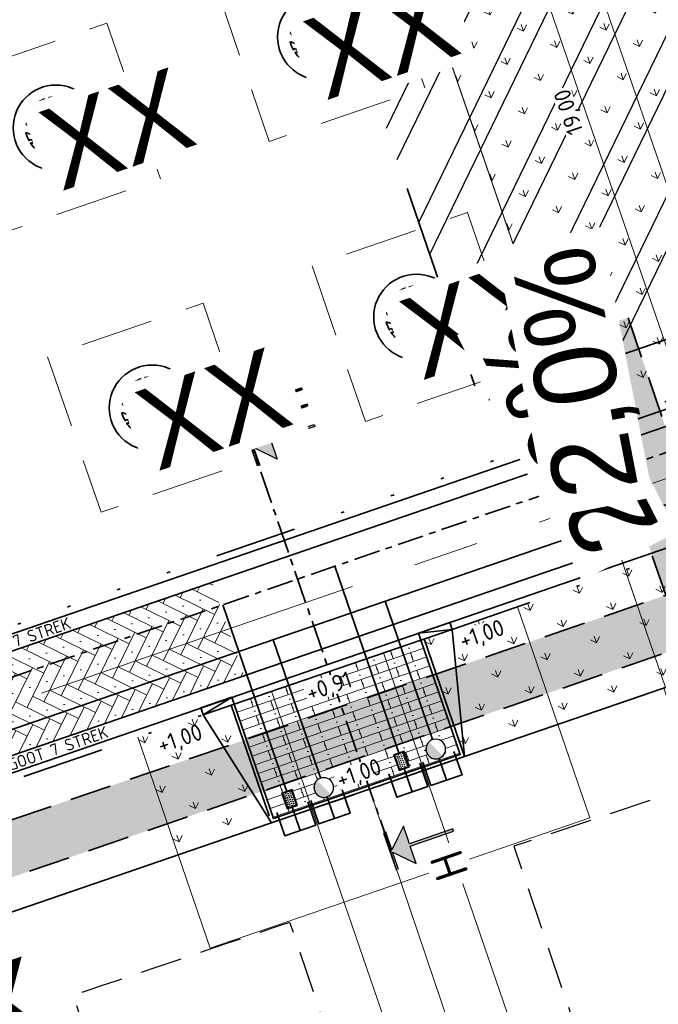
# Model space of a CAD drawing. Header units: metres. Extents: x 264779 to 275389, y 575281 to 580396.
# Tile 118 of 174: x 265408 to 265427, y 576962 to 576992. Entities that reach past the tile are written whole.
import ezdxf
from ezdxf.enums import TextEntityAlignment as Align

# ---------------------------------------------------------------- set-up
doc = ezdxf.new("R2018")
doc.units = ezdxf.units.M
doc.set_wipeout_variables(frame=1)
for name, pattern in [('AM-AS', [16, 10, -2, 2, -2]), ('B-WE-RI-HWA_HUISAANSLUITING_PVC_160-G', [20, 6.5, -1.5, 2.5, -1.5, 2.5, -1.5, 2.5, -1.5]), ('B-WE-RI-HWA_PVC_400-G', [10, 4, -1, 1, -1, 3]), ('B-WE-VH-KANTOPSLUITING_OPSLUITBAND_[AFMETINGEN1]-G', [10, 5.5, -0.875, 0, -0.875, 1, -0.875, 0, -0.875]), ('B-WE-VH-KANTOPSLUITING_TROTTOIRBAND_RWS_[AFMETINGEN1]-G', [10, 2.5, -1.5, 0, -1.5, 0, -1.5, 0, -1.5, 0, -1.5]), ('DASHED', [19.05, 12.7, -6.35]), ('HIDDEN', [9.525, 6.35, -3.175]), ('XX-CENTER', [8, 5, -1, 1, -1])]:
    doc.linetypes.add(name, pattern=pattern)
for name, color, linetype, lineweight, true_color in [('N-BH-KG-GRENS_PERCEEL-G', 160, 'KG-PERCEEL', 18, 0x003fff), ('N-GV-GR-BOOM-S', 7, 'Continuous', 35, 0x00a500), ('N-GV-GR-GRAS_BERMKRUIDENMENGSEL-A', 7, 'Continuous', 18, 0x00a500), ('N-OI-RI-BELUCHTINGSDRAINAGE_PVC_160-G', 3, 'B-WE-RI-DRAINAGE_PVC_160-G', 35, 0x00ff00), ('N-OI-RI-DWA_ERFSCHEIDINGSPUT-S', 20, 'Continuous', 25, 0xff3f00), ('N-OI-RI-DWA_HUISAANSLUITING_PVC_160-G', 20, 'B-WE-RI-DWA_HUISAANSLUITING_PVC_160-G', 35, 0xff3f00), ('N-OI-RI-DWA_PVC_250-G', 20, 'B-WE-RI-DWA_PVC_250-G', 35, 0xff3f00), ('N-OI-RI-HWA_HUISAANSLUITING_PVC_160-G', 150, 'B-WE-RI-HWA_HUISAANSLUITING_PVC_160-G', 35, 0x007fff), ('N-OI-RI-HWA_HULPSTUK-S', 150, 'Continuous', 25, 0x007fff), ('N-OI-RI-HWA_PVC_400-G', 150, 'B-WE-RI-HWA_PVC_400-G', 35, 0x007fff), ('N-WE-RI-DWA_AFDEKKAP-G', 20, 'Continuous', 35, 0xff3f00), ('N-WE-RI-HWA_AFDEKKAP-G', 150, 'Continuous', 35, 0x007fff), ('N-WE-VH-VERHARDING_STRAATBAKSTEEN_DIKFORMAAT_HALF_PAARS-BRUIN-A', 7, 'Continuous', 18, 0x66332b), ('N-WE-VH-VERHARDING_STRAATBAKSTEEN_DIKFORMAAT_KEPER-ROOD-PAARS-A', 7, 'Continuous', 18, 0xa45729), ('N-XX-XX-ZONE-A', 1, 'Continuous', 25, 0xff0000), ('N-XX-XX-ZONE-G', 1, 'HIDDEN', 35, 0xff0000)]:
    doc.layers.add(name, color=color, linetype=linetype, lineweight=lineweight, true_color=true_color)
for name, color, linetype, lineweight in [('N-CO-AM-AS-G', 10, 'AM-AS', 9), ('N-OI-RI-ALGEMEEN-B.O.B.-T25', 7, 'Continuous', 25), ('N-OI-RI-ALGEMEEN-INFORMATIE-T25', 7, 'Continuous', 25), ('N-OI-RI-ALGEMEEN-VERHANG-T25', 7, 'Continuous', 25), ('N-WA-RI-DETAIL1-G', 1, 'HIDDEN', 18), ('N-WE-GW-BERM-G', 90, 'Continuous', 35), ('N-WE-KL-TRACE-A', 7, 'Continuous', 25), ('N-WE-KL-TRACE-G', 7, 'DASHED', 35), ('N-WE-VH-GOOT_SBS-G', 40, 'Continuous', 35), ('N-WE-VH-KANTOPSLUITING_ELEMENT_VERLOOPBAND_110-220x250_190-220x160-G', 40, 'Continuous', 35), ('N-WE-VH-KANTOPSLUITING_INRITBAND_190-220x160-G', 60, 'B-WE-VH-KANTOPSLUITING_GAZONBAND_[AFMETINGEN1]-G', 35), ('N-WE-VH-KANTOPSLUITING_OPSLUITBAND_100x200-G', 60, 'B-WE-VH-KANTOPSLUITING_OPSLUITBAND_[AFMETINGEN1]-G', 35), ('N-WE-VH-KANTOPSLUITING_TROTTOIRBAND_RWS_110-220x250-G', 60, 'B-WE-VH-KANTOPSLUITING_TROTTOIRBAND_RWS_[AFMETINGEN1]-G', 35), ('N-WE-VH-VERHARDING_STRAATBAKSTEEN_DIKFORMAAT_HALF-G', 40, 'Continuous', 35), ('N-WE-VH-VERHARDING_STRAATBAKSTEEN_DIKFORMAAT_KEPER-G', 40, 'Continuous', 35), ('N-XX-AL-HOOGTELABEL-T25-M', 7, 'Continuous', 25), ('T-WE-GR-TOEKOMSTIG-G', 3, 'DASHED', 25), ('X-XX-AL-AANPIJLING-T25', 7, 'Continuous', 25), ('X-XX-AL-PROFIELLIJN-S', 7, 'Continuous', 25), ('X-XX-AL-T18-1000', 10, 'Continuous', 18), ('X-XX-AL-VERKANTING_DAKPROFIEL-S', 7, 'Continuous', 25), ('X-XX-AL-VERWIJZING_DOORSNEDE-G', 7, 'XX-CENTER', 35)]:
    doc.layers.add(name, color=color, linetype=linetype, lineweight=lineweight)
doc.layers.add('X-XX-AL-HULPLAAG-G', color=6, linetype='Continuous', lineweight=18, plot=False)
doc.styles.add('NLCS-ISO', font='NLCS-ISO.ttf')
doc.styles.add('NLCS-ISO-ANNOTATIVE-T18', font='NLCS-ISO.ttf', dxfattribs={"height": 1.8})
doc.styles.add('NLCS-ISO-ANNOTATIVE-T25', font='NLCS-ISO.ttf', dxfattribs={"height": 2.5})
doc.styles.add('NLCS-ISO-M1000-T25', font='NLCS-ISO.ttf', dxfattribs={"height": 2.5})
doc.styles.get("Standard").update_dxf_attribs({"font": 'arial.ttf'})
doc.linetypes.add('B-WE-RI-DRAINAGE_PVC_160-G', pattern='A,10.25,-3,[160,NLCS.shx,S=0.25,R=0,X=0,Y=0],-3.5,["o",Standard,S=1,R=0,X=-0.35,Y=-0.35],-3.25', length=20)
doc.linetypes.add('B-WE-RI-DWA_HUISAANSLUITING_PVC_160-G', pattern='A,2.5,-1,[160,NLCS.shx,S=0.25,R=0,X=0,Y=0],-1.5,[160,NLCS.shx,S=0.25,R=0,X=0,Y=0],-1.5,[160,NLCS.shx,S=0.25,R=0,X=0,Y=0],-1,2.5', length=10)
doc.linetypes.add('B-WE-RI-DWA_PVC_250-G', pattern='A,6,-5.5,["O   O   O",NLCS-ISO,S=0.5,R=0,X=-2.5,Y=-0.2],-3.5,5', length=20)
doc.linetypes.add('B-WE-VH-KANTOPSLUITING_GAZONBAND_[AFMETINGEN1]-G', pattern='A,4,-3,[160,NLCS.shx,S=0.25,R=0,X=0,Y=0],-3', length=10)
doc.linetypes.add('KG-PERCEEL', pattern='A,2.75,-1,["P",Standard,S=0.9,R=0,X=-0.5,Y=-0.45],-1,2.75,-1,[5,NLCS.shx,S=0.375,R=0,X=0,Y=0],-1', length=9.5)
doc.dimstyles.new('NLCS-ANNOTATIVE-T25-SCHRAP', dxfattribs={"dimtxt": 2.5, "dimasz": 1.4, "dimexe": 2, "dimexo": 2, "dimgap": 0.7, "dimtad": 1, "dimzin": 0, "dimtxsty": 'NLCS-ISO-ANNOTATIVE-T25', "dimblk": 'OBLIQUE', "dimcen": 2.5, "dimdle": 2, "dimclrd": 256, "dimclre": 256, "dimclrt": 256, "dimadec": 1, "dimazin": 0, "dimtfac": 1, "dimtofl": 0, "dimtmove": 1, "dimatfit": 0, "dimldrblk": 'OBLIQUE', "dimfxl": 2, "dimfxlon": 1, "dimtfillclr": 256, "dimtolj": 1, "dimtzin": 0, "dimlwd": 18, "dimlwe": 18, "dimarcsym": 0})
pattern_1 = [(109.0885258, (229946.4539, 679547.0011), (-1.011904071, 0.491604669), [0.2109375, -1.380052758]), (64.0885258, (229946.4539, 679547.0011), (-1.011904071, 0.491604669), [0.2109375, -0.9140625]), (154.0885258, (229946.4539, 679547.0011), (-0.491604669, -1.011904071), [0.2109375, -0.9140625])]

# ---------------------------------------------------------------- blocks, each defined once
blk = doc.blocks.new('_Oblique')
at = {"color": 0, "linetype": 'ByBlock', "lineweight": -2}
blk.add_line((-0.5, -0.5), (0.5, 0.5), dxfattribs=at)
blk = doc.blocks.new('*D106')
at = {"layer": 'Defpoints', "color": 0, "transparency": 16777216}
for p in [(265423.285, 576998.723), (265429.456, 576980.753), (265427.933, 576980.23)]:
    blk.add_point(p, dxfattribs=at)
at = {"layer": 'X-XX-AL-AANPIJLING-T25', "lineweight": 18, "transparency": 16777216}
for p, q in [((265421.632, 576998.579), (265428.063, 576979.852)), ((265422.14, 576998.33), (265421.384, 576998.07)), ((265428.311, 576980.36), (265427.555, 576980.1))]:
    blk.add_line(p, q, dxfattribs=at)
at = {"layer": 'X-XX-AL-AANPIJLING-T25', "lineweight": 18, "transparency": 16777216, "xscale": 0.28, "yscale": 0.28, "zscale": 0.28}
for p, rotation in [((265421.762, 576998.2), 108.953399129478), ((265427.933, 576980.23), 288.953399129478)]:
    blk.add_blockref('_Oblique', p, dxfattribs=dict(at, rotation=rotation))
at = {"layer": 'X-XX-AL-AANPIJLING-T25', "transparency": 16777216, "insert": (265424.431, 576989.072), "char_height": 0.5, "attachment_point": 5, "rotation": 108.9534, "style": 'NLCS-ISO-ANNOTATIVE-T25', "bg_fill": 3, "box_fill_scale": 1.1, "bg_fill_color": 256, "bg_fill_true_color": 13158600, "bg_fill_transparency": 0}
blk.add_mtext('\\A1;19,00', dxfattribs=at)
blk = doc.blocks.new('*U44')
h = blk.add_hatch(color=256)
h.dxf.hatch_style = 1
h.paths.add_polyline_path([(-2.44, 7.09), (0, 0), (2.44, -7.09), (2.36, 0.81)])
at = {"flags": 128}
blk.add_lwpolyline([(-2.44, 7.09), (0, 0), (2.44, -7.09), (2.36, 0.81)], close=True, dxfattribs=at)
at = {"lineweight": 30}
for tag, rotation, flags, p in [('HELLING_2', 296.9534, 50, (2.15, 9.58)), ('HELLING', 280.9534, 43, (6.61, 0.34))]:
    blk.add_attdef(tag, text='', height=2.5, rotation=rotation, dxfattribs=dict(at, flags=flags)).set_placement(p, align=Align.TOP_LEFT)
blk = doc.blocks.new('*U156')
for p, q in [((-0.5, 0), (0, 0.11)), ((0, 0.11), (-0.5, 0.11)), ((-0.5, 0.11), (-0.5, 0)), ((-0.5, 0), (0, 0)), ((0, 0), (0, 0.11))]:
    blk.add_line(p, q)
blk = doc.blocks.new('*U160')
at = {"flags": 128}
blk.add_lwpolyline([(0, 0), (331.02, 113.68)], dxfattribs=at)
at = {"layer": 'N-OI-RI-ALGEMEEN-B.O.B.-T25', "lineweight": 30, "ltscale": 0.5, "oblique": 30, "flags": 31}
for tag, p in [('+0,00', (321.57, 109.9)), ('+0,01', (-0.67, 3.43))]:
    blk.add_attdef(tag, text='', height=2.5, rotation=18.9534, dxfattribs=at).set_placement(p, align=Align.TOP_LEFT)
at = {"layer": 'N-OI-RI-ALGEMEEN-INFORMATIE-T25', "lineweight": 30, "ltscale": 0.5, "oblique": 30, "flags": 31}
blk.add_attdef('BETON%%C160', text='', height=2.5, rotation=18.9534, dxfattribs=at).set_placement((240.82, 85.85), align=Align.TOP_RIGHT)
at = {"layer": 'N-OI-RI-ALGEMEEN-VERHANG-T25', "lineweight": 30, "ltscale": 0.5, "oblique": 30, "flags": 31}
blk.add_attdef('1:1000', text='', height=2.5, rotation=18.9534, dxfattribs=at).set_placement((225.81, 77.02), align=Align.TOP_LEFT)
blk = doc.blocks.new('*U165')
at = {"flags": 128}
blk.add_lwpolyline([(0, 0), (326.3, 112.06)], dxfattribs=at)
at = {"layer": 'N-OI-RI-ALGEMEEN-B.O.B.-T25', "lineweight": 30, "ltscale": 0.5, "oblique": 30, "flags": 50}
for tag, p in [('+0,00', (311.3, 106.37)), ('+0,01', (2.66, 0.38))]:
    blk.add_attdef(tag, text='', height=2.5, rotation=18.9534, dxfattribs=at).set_placement(p, align=Align.TOP_LEFT)
at = {"layer": 'N-OI-RI-ALGEMEEN-INFORMATIE-T25', "lineweight": 30, "ltscale": 0.5, "oblique": 30, "flags": 50}
blk.add_attdef('BETON%%C160', text='', height=2.5, rotation=18.9534, dxfattribs=at).set_placement((229.6, 82), align=Align.TOP_RIGHT)
at = {"layer": 'N-OI-RI-ALGEMEEN-VERHANG-T25', "lineweight": 30, "ltscale": 0.5, "oblique": 30, "flags": 50}
blk.add_attdef('1:1000', text='', height=2.5, rotation=18.9534, dxfattribs=at).set_placement((218.64, 74.55), align=Align.TOP_LEFT)
blk = doc.blocks.new('*U174')
at = {"ltscale": 0.99999}
blk.add_wipeout([(-1.125, 0.75), (1.125, 0.75), (1.125, -0.75), (-1.125, -0.75)], dxfattribs=at)
h = blk.add_hatch(color=256, dxfattribs=at)
h.paths.add_polyline_path([(1.125, 0.75), (-1.125, 0.75), (-1.125, -0.75), (1.125, -0.75)])
h.paths.add_polyline_path([(1.025, 0.65), (1.025, -0.65), (-1.025, -0.65), (-1.025, 0.65)], flags=16)
h = blk.add_hatch(dxfattribs=at)
h.set_pattern_fill('DOTS', color=256, scale=0.175, style=0)
h.set_pattern_definition([(0, (-0.975, -0.6), (0.138906, 0.277813), [0, -0.277813])])
h.paths.add_polyline_path([(-1.025, -0.65), (1.025, -0.65), (1.025, 0.65), (-1.025, 0.65)])
at = {"ltscale": 0.99999, "flags": 128}
for points in [[(-1.125, -0.75), (1.125, -0.75), (1.125, 0.75), (-1.125, 0.75)], [(-1.025, -0.65), (1.025, -0.65), (1.025, 0.65), (-1.025, 0.65)], [(-1.025, -0.65), (1.025, -0.65), (1.025, 0.65), (-1.025, 0.65)]]:
    blk.add_lwpolyline(points, close=True, dxfattribs=at)
blk = doc.blocks.new('N-SRI-PUT_VWA_KUNSTSTOF-SO')
at = {"ltscale": 0.99999}
blk.add_wipeout([(0, 1.5), (-0.59, 1.38), (-1.16, 0.95), (-1.45, 0.39), (-1.49, -0.16), (-1.4, -0.53), (-1.19, -0.92), (-0.84, -1.24), (-0.33, -1.46), (0.52, -1.41), (0.98, -1.13), (1.38, -0.59), (1.5, 0), (1.29, 0.76), (1.07, 1.05), (0.73, 1.31), (0.4, 1.45)], dxfattribs=at)
h = blk.add_hatch(color=256, dxfattribs=at)
edge = h.paths.add_edge_path()
edge.add_line((1.04, 1.08), (-1.06, -1.06))
edge.add_arc((0, 0), 1.5, 224.8537, 405.9586)
at = {"ltscale": 0.99999, "flags": 128}
blk.add_lwpolyline([(1.5, 0, 1), (-1.5, 0, 1), (1.5, 0)], format="xyb", close=True, dxfattribs=at)
blk = doc.blocks.new('*U177')
for points in [[(-0.01, 68), (0.34, 68), (0.33, 65.18), (3.16, 67.99), (3.15, 65.16), (10.15, 65.15), (10.15, 64.81), (3.15, 64.82), (3.15, 61.99), (0.33, 64.83), (0.32, 62), (-0.03, 62)], [(-0.18, -3), (0.17, -3), (0.17, -0.18), (2.99, -3.01), (3, -0.18), (10, -0.19), (10, 0.15), (3, 0.16), (3.01, 2.99), (0.18, 0.17), (0.18, 3), (-0.17, 3)]]:
    blk.add_hatch(color=256).paths.add_polyline_path(points)
at = {"linetype": 'Continuous'}
for points in [[(-0.01, 68), (0.34, 68), (0.33, 65.18), (3.16, 67.99), (3.15, 65.16), (10.15, 65.15), (10.15, 64.81), (3.15, 64.82), (3.15, 61.99), (0.33, 64.83), (0.32, 62), (-0.03, 62), (-0.01, 68)], [(0.17, -3), (0.17, -2.33), (0.17, -0.18), (0.91, -0.92), (2.99, -3.01), (3, -0.18), (10, -0.19), (10, 0.15), (3, 0.16), (3.01, 2.99), (1.59, 1.58), (0.18, 0.17), (0.18, 3), (-0.17, 3), (-0.18, -3)]]:
    blk.add_lwpolyline(points, dxfattribs=at)
at = {"layer": 'X-XX-AL-VERWIJZING_DOORSNEDE-G'}
blk.add_lwpolyline([(0, 0), (0.15, 65)], dxfattribs=at)
at = {"char_height": 5, "attachment_point": 2, "rotation": 89.8649, "style": 'NLCS-ISO', "bg_fill": 3, "box_fill_scale": 1.15, "bg_fill_color": 256, "bg_fill_transparency": 0}
for insert in [(5.29, 69.58), (5.11, -4.92)]:
    blk.add_mtext('H', dxfattribs=dict(at, insert=insert))
blk = doc.blocks.new('BOOM')
blk.add_lwpolyline([(0.4, 4.34), (0.41, 4.35), (0.41, 4.36), (0.42, 4.37), (0.43, 4.38), (0.44, 4.38), (0.44, 4.39), (0.45, 4.4), (0.46, 4.41), (0.46, 4.42), (0.47, 4.43), (0.47, 4.44), (0.48, 4.46), (0.48, 4.48), (0.47, 4.5), (0.47, 4.53), (0.44, 4.64, -0.52938), (0.49, 4.7, -0.087139), (2.05, 4.26, -0.372341), (2.11, 4.12), (2.17, 3.8), (2.01, 3.64), (1.84, 3.67), (1.63, 3.52), (1.71, 3.32), (1.92, 3.25), (2.5, 3.38), (2.64, 3.31), (2.63, 3.18), (2.5, 3.1), (2.38, 2.71), (2.53, 2.46), (2.92, 3.09, -0.504641), (3.14, 2.89, 0.331948), (3.27, 2.69, 0.282008), (3.68, 2.77), (3.65, 2.75, -0.512156), (3.84, 2.75, -0.16076), (4.7, -0.05), (4.59, -0.16), (4.59, -0.27), (4.48, -0.29), (4.5, -0.4), (4.33, -0.35), (4.28, -0.48), (4.48, -0.61), (4.55, -0.66), (4.66, -0.55, -0.106371), (4, -2.41), (3.42, -2.03), (3.31, -2.1), (3.24, -1.79), (3.03, -1.54), (2.79, -1.55), (2.79, -1.83), (2.61, -2.47), (2.64, -2.59), (2.77, -2.61), (3.62, -2.93, -0.236298), (-0.21, -4.62, 0.159625), (-0.32, -4.4, 0.350802), (-0.29, -4.17, -0.504641), (-0.55, -4.05), (-0.49, -3.84), (-0.6, -3.65), (-0.74, -3.67), (-0.76, -3.82), (-0.87, -3.88), (-1, -3.79), (-1.11, -3.2), (-1.19, -3.12), (-1.4, -3.13), (-1.46, -3.38), (-1.55, -3.41), (-1.63, -3.62), (-1.85, -3.5, 0.733583), (-1.77, -3.66, -0.861625), (-1.72, -3.81, 0.279978), (-1.88, -4.05), (-1.88, -4.06, -0.827056), (-2.04, -4.23, -0.116774), (-3.83, -2.36), (-3.79, -2.35), (-3.76, -2.34), (-3.74, -2.33), (-3.72, -2.32), (-3.71, -2.31), (-3.7, -2.3), (-3.69, -2.29), (-3.47, -2.01), (-3.47, -2), (-3.47, -1.99), (-3.46, -1.99), (-3.46, -1.98), (-3.46, -1.97), (-3.45, -1.96), (-3.45, -1.95), (-3.44, -1.94), (-3.44, -1.92), (-3.43, -1.91), (-3.42, -1.9), (-3.42, -1.88), (-3.41, -1.87), (-3.4, -1.85), (-3.39, -1.84), (-3.39, -1.82), (-3.38, -1.81), (-3.38, -1.79), (-3.38, -1.78), (-3.38, -1.77), (-3.38, -1.76), (-3.38, -1.75), (-3.38, -1.74), (-3.39, -1.73), (-3.4, -1.73), (-3.4, -1.72), (-3.41, -1.72), (-3.42, -1.72), (-3.43, -1.72), (-3.44, -1.72), (-3.45, -1.72), (-3.46, -1.71), (-3.47, -1.71), (-3.48, -1.71), (-3.49, -1.7), (-3.5, -1.69), (-3.52, -1.68), (-3.53, -1.67), (-3.54, -1.67), (-3.55, -1.66), (-3.56, -1.65), (-3.58, -1.64), (-3.59, -1.62), (-3.6, -1.61), (-3.83, -1.87), (-3.84, -1.86), (-3.85, -1.84), (-3.86, -1.83), (-3.87, -1.81), (-3.88, -1.8), (-3.89, -1.79), (-3.91, -1.78), (-3.94, -1.77), (-3.98, -1.78), (-4.04, -1.79), (-4.11, -1.81, -0.040997), (-4.42, -0.95), (-4.26, -0.97), (-4.11, -1.07), (-4.04, -1), (-3.95, -0.85), (-4.03, -0.72), (-3.99, -0.52), (-4.17, -0.51), (-4.29, -0.39), (-4.51, -0.53, -0.05814), (-4.6, 0.76), (-4.47, 0.74), (-3.96, 0.34), (-3.74, 0.41), (-2.88, 0.64), (-2.81, 0.92), (-3.14, 1.05), (-3.19, 1.16), (-3.8, 1.46), (-3.81, 1.63), (-4.02, 1.8), (-4.1, 1.97), (-3.96, 2.19), (-3.65, 2.24), (-3.36, 2.43), (-3.36, 2.62), (-3.54, 2.83), (-3.49, 2.92), (-3.56, 3.05, -0.13428), (-1.53, 4.46, -0.541727), (-1.47, 4.41), (-1.48, 4.28), (-1.48, 4.21), (-1.47, 4.16), (-1.46, 4.12), (-1.44, 4.09), (-1.42, 4.07), (-1.39, 4.05), (-1.37, 4.03), (-1.35, 4.02), (-1.33, 4), (-1.32, 3.99), (-1.3, 3.97), (-1.29, 3.96), (-1.27, 3.95), (-1.26, 3.94), (-1.24, 3.94), (-1.23, 3.94), (-1.21, 3.94), (-1.19, 3.95), (-1.17, 3.96), (-1.15, 3.97), (-1.14, 3.98), (-1.12, 3.99), (-1.1, 4), (-1.08, 4), (-1.06, 4.01), (-1.04, 4.01), (-1.02, 4.01), (-1, 4.02), (-0.98, 4.02), (-0.97, 4.02), (-0.95, 4.03), (-0.94, 4.04), (-0.92, 4.05), (-0.91, 4.06), (-0.9, 4.08), (-0.89, 3.99), (-0.87, 3.96), (-0.77, 3.8), (-0.56, 3.68), (-0.85, 4.16), (-0.85, 4.17), (-0.85, 4.18), (-0.84, 4.2), (-0.84, 4.21), (-0.85, 4.23), (-0.85, 4.24), (-0.86, 4.25), (-0.88, 4.27), (-0.9, 4.28), (-0.92, 4.3), (-0.94, 4.32), (-0.97, 4.35), (-1, 4.38), (-1.03, 4.42), (-1.11, 4.52, -0.543104), (-1.08, 4.59, -0.046766), (-0.22, 4.72, -0.385168), (-0.17, 4.68), (-0.14, 4.5), (-0.13, 4.45), (-0.11, 4.41), (-0.1, 4.38), (-0.08, 4.37), (-0.06, 4.36), (-0.04, 4.36), (-0.03, 4.36), (-0.01, 4.36), (0.01, 4.35), (0.02, 4.35), (0.04, 4.34), (0.06, 4.34), (0.07, 4.33), (0.09, 4.32), (0.1, 4.32), (0.11, 4.31), (0.13, 4.3), (0.14, 4.3), (0.15, 4.29), (0.17, 4.28), (0.18, 4.28), (0.19, 4.27), (0.19, 4.26), (0.2, 4.25), (0.21, 4.24), (0.21, 4.23), (0.22, 4.23), (0.22, 4.22), (0.23, 4.21), (0.23, 4.21), (0.24, 4.2), (0.25, 4.2), (0.26, 4.2), (0.27, 4.21), (0.28, 4.21), (0.29, 4.22), (0.3, 4.22), (0.31, 4.23), (0.32, 4.24), (0.33, 4.26), (0.34, 4.27), (0.35, 4.28), (0.36, 4.3), (0.37, 4.31), (0.38, 4.32), (0.39, 4.33)], format="xyb", close=True)
blk.add_circle((0, 0), 0.138)
at = {"lineweight": 30, "flags": 104}
blk.add_attdef('01', text='', height=1.8, dxfattribs=at).set_placement((-2.45, 3.09), align=Align.TOP_LEFT)

msp = doc.modelspace()

# ---------------------------------------------------------------- hatches: boundary and pattern name
at = {"layer": 'N-GV-GR-GRAS_BERMKRUIDENMENGSEL-A'}
h = msp.add_hatch(dxfattribs=at)
h.set_pattern_fill('AGR-KRUIDEN', color=256, scale=0.5625, pattern_type=2)
h.set_pattern_definition(pattern_1)
h.paths.add_polyline_path([(265424.656, 576979.337), (265434.113, 576982.585), (265428.085, 577000.139), (265418.627, 576996.891)])
h = msp.add_hatch(dxfattribs=at)
h.set_pattern_fill('AGR-KRUIDEN', color=256, scale=0.5625, pattern_type=2)
h.set_pattern_definition(pattern_1)
h.paths.add_polyline_path([(265433.368, 576973.638), (265432.14, 576977.213), (265419.987, 576973.04), (265421.215, 576969.465)])
h = msp.add_hatch(dxfattribs=at)
h.set_pattern_fill('AGR-KRUIDEN', color=256, scale=0.5625, pattern_type=2)
h.set_pattern_definition([(109.0885258, (229937.7527, 679544.01295), (-1.011904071, 0.491604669), [0.2109375, -1.380052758]), (64.0885258, (229937.7527, 679544.013), (-1.011904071, 0.491604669), [0.2109375, -0.9140625]), (154.0885258, (229937.7527, 679544.013), (-0.491604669, -1.011904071), [0.2109375, -0.9140625])])
h.paths.add_polyline_path([(265415.351, 576967.451), (265414.123, 576971.026), (265411.286, 576970.052), (265412.514, 576966.476)])
at = {"layer": 'N-WE-KL-TRACE-A'}
h = msp.add_hatch(dxfattribs=at)
h.set_pattern_fill('DOTS', color=256, scale=0.5, angle=-0.069)
h.set_pattern_definition([(19.019479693, (53607.36198, 115305.85214), (0.02330677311, 0.175950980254), [0, -0.15875])])
h.paths.add_polyline_path([(265327.755, 576975.274), (265328.284, 576973.732), (265330.649, 576974.544), (265330.811, 576974.071), (265328.447, 576973.259), (265331.026, 576965.75), (265333.39, 576966.562), (265333.553, 576966.089), (265330.715, 576965.115), (265327.282, 576975.112), (265302.25, 576966.515), (265296.331, 576983.937), (265248.543, 576967.444), (265253.844, 576952.084), (265253.371, 576951.921), (265248.07, 576967.281), (265234.364, 576962.551), (265234.2, 576963.023), (265259.96, 576971.913), (265257.072, 576980.279), (265257.545, 576980.442), (265260.432, 576972.076), (265286.9, 576981.211), (265284.013, 576989.577), (265284.486, 576989.74), (265287.373, 576981.374), (265296.17, 576984.41), (265285.353, 577016.246), (265286.915, 577016.777), (265303.28, 576968.613), (265380.151, 576995.012), (265363.785, 577042.669), (265365.346, 577043.205), (265374.891, 577015.41), (265455.352, 577043.041), (265455.888, 577041.481), (265375.427, 577013.849), (265382.777, 576992.446), (265464.49, 577020.508), (265464.652, 577020.035), (265462.288, 577019.223), (265464.867, 577011.713), (265467.231, 577012.525), (265467.393, 577012.052), (265464.556, 577011.078), (265461.815, 577019.06), (265382.94, 576991.973), (265393.03, 576962.587), (265427.338, 576974.369), (265424.627, 576982.267), (265426.188, 576982.803), (265428.899, 576974.905), (265473.51, 576990.225), (265474.05, 576988.666), (265393.566, 576961.027), (265400.927, 576939.596), (265399.367, 576939.06), (265392.005, 576960.491), (265390.587, 576960.004), (265390.051, 576961.564), (265391.47, 576962.051), (265380.687, 576993.452), (265356.28, 576985.07), (265359.713, 576975.073), (265356.876, 576974.099), (265356.713, 576974.571), (265359.078, 576975.383), (265356.499, 576982.893), (265354.134, 576982.081), (265353.972, 576982.554), (265356.336, 576983.366), (265355.807, 576984.907)])
at = {"layer": 'N-WE-VH-VERHARDING_STRAATBAKSTEEN_DIKFORMAAT_HALF_PAARS-BRUIN-A'}
h = msp.add_hatch(dxfattribs=at)
h.set_pattern_fill('AVH-SBS_DIKFORMAAT_HALFST', color=256, scale=28.125, angle=359.8649, pattern_type=2)
h.set_pattern_definition([(18.953399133, (478298.0014, 1038151.10607), (-0.09134972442, 0.26600148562), []), (108.95339913, (478299.0654, 1038151.4715), (-1.0640059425, -0.3653988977), [0.28125, -0.28125]), (108.95339913, (478298.4421, 1038151.5548), (-1.0640059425, -0.3653988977), [0.28125, -0.28125]), (18.95339913, (478298.48774, 1038151.42177), (-0.1826994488, 0.5320029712), [0, -0.5625, 0, 0, 0]), (18.95339913, (478298.3964, 1038151.68777), (-0.1826994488, 0.5320029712), [0, -0.5625, 0, 0, 0])])
h.paths.add_polyline_path([(265415.413, 576967.578), (265421.088, 576969.527), (265419.892, 576973.007), (265414.218, 576971.058)])
at = {"layer": 'N-WE-VH-VERHARDING_STRAATBAKSTEEN_DIKFORMAAT_KEPER-ROOD-PAARS-A'}
h = msp.add_hatch(dxfattribs=at)
h.set_pattern_fill('AVH-SBS_DIKFORMAAT_KEPER', color=256, scale=28.125, angle=134.86, pattern_type=2)
h.set_pattern_definition([(153.94852576, (70175.6281, 116715.6657), (-0.51914757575, -0.1782353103), [1.5525, -0.77625]), (63.94852576, (70175.1167, 116714.61964), (-0.51914757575, -0.1782353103), [1.5525, -0.77625]), (153.94852576, (70174.67113, 116715.9175), (-0.51914757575, -0.1782353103), [0, -2.32875]), (153.94852576, (70175.19805, 116715.2279), (-0.51914757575, -0.1782353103), [0, -2.32875])])
h.paths.add_polyline_path([(265404.082, 576971.511), (265405.057, 576968.674), (265414.514, 576971.922), (265413.54, 576974.759)])
at = {"layer": 'N-XX-XX-ZONE-A'}
h = msp.add_hatch(dxfattribs=at)
h.set_pattern_fill('ANSI32', color=256, scale=1.125)
h.set_pattern_definition([(64.08852576, (53525.6048, 115542.1057), (-1.927677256, 0.936506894), []), (64.08852576, (53526.5595, 115542.4361), (-1.927677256, 0.936506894), [])])
h.paths.add_polyline_path([(265435.9, 576985.081), (265431.028, 576999.268), (265416.841, 576994.396), (265421.713, 576980.209)])

# ---------------------------------------------------------------- linework, layer by layer
at = {"layer": 'N-BH-KG-GRENS_PERCEEL-G'}
for points in [[(265436.6, 576943.92), (265427.647, 576940.897), (265418.333, 576968.479), (265427.272, 576971.545)], [(265414.04, 576936.358), (265423.178, 576939.389), (265427.647, 576940.897), (265418.333, 576968.479), (265404.627, 576963.768)]]:
    msp.add_lwpolyline(points, close=True, dxfattribs=at)
at = {"layer": 'N-CO-AM-AS-G'}
msp.add_lwpolyline([(265380.866, 577012.175), (265447.78, 577035.154), (265463.208, 576990.23), (265396.294, 576967.25)], dxfattribs=at)
at = {"layer": 'N-OI-RI-BELUCHTINGSDRAINAGE_PVC_160-G'}
for centre in [(265416.833, 576991.339), (265408.794, 576988.578), (265419.757, 576982.827), (265411.717, 576980.066)]:
    msp.add_circle(centre, 1.3, dxfattribs=at)
at = {"layer": 'N-OI-RI-DWA_HUISAANSLUITING_PVC_160-G', "flags": 128}
for points in [[(265420.292, 576969.843), (265418.8, 576974.186)], [(265416.887, 576968.674), (265415.395, 576973.017)], [(265420.668, 576968.748), (265420.394, 576969.545)], [(265417.263, 576967.579), (265416.989, 576968.376)]]:
    msp.add_lwpolyline(points, dxfattribs=at)
at = {"layer": 'N-OI-RI-HWA_HUISAANSLUITING_PVC_160-G', "flags": 128}
for points in [[(265417.273, 576975.248), (265419.252, 576969.486)], [(265413.868, 576974.078), (265415.847, 576968.316)], [(265419.354, 576969.188), (265419.627, 576968.391)], [(265415.949, 576968.018), (265416.223, 576967.222)]]:
    msp.add_lwpolyline(points, dxfattribs=at)
at = {"layer": 'N-WA-RI-DETAIL1-G', "ltscale": 0.35, "flags": 128}
for points in [[(265413.657, 576992.891), (265415.281, 576988.163), (265420.01, 576989.787), (265418.386, 576994.515)], [(265405.618, 576990.131), (265407.242, 576985.402), (265411.971, 576987.026), (265410.347, 576991.755)], [(265416.58, 576984.379), (265418.204, 576979.651), (265422.933, 576981.275), (265421.309, 576986.003)], [(265408.541, 576981.619), (265410.165, 576976.89), (265414.894, 576978.514), (265413.27, 576983.243)]]:
    msp.add_lwpolyline(points, close=True, dxfattribs=at)
at = {"layer": 'N-WE-GW-BERM-G', "flags": 128}
for points in [[(265413.065, 576939.195), (265411.727, 576943.093), (265404.627, 576963.768), (265477.686, 576988.858)], [(265421.215, 576969.465), (265420.838, 576973.332)], [(265413.272, 576970.734), (265415.351, 576967.451)]]:
    msp.add_lwpolyline(points, dxfattribs=at)
at = {"layer": 'N-WE-KL-TRACE-G', "ltscale": 0.1}
msp.add_lwpolyline([(265393.03, 576962.587), (265427.338, 576974.369), (265424.627, 576982.267), (265426.188, 576982.803), (265428.899, 576974.905), (265473.51, 576990.225), (265474.05, 576988.666), (265393.566, 576961.027)], dxfattribs=at)
at = {"layer": 'N-WE-RI-DWA_AFDEKKAP-G', "flags": 128}
for points in [[(265419.951, 576969.295), (265420.195, 576968.586), (265421.141, 576968.911), (265420.897, 576969.62)], [(265416.547, 576968.126), (265416.79, 576967.416), (265417.736, 576967.741), (265417.492, 576968.451)]]:
    msp.add_lwpolyline(points, dxfattribs=at)
at = {"layer": 'N-WE-RI-HWA_AFDEKKAP-G', "flags": 128}
for points in [[(265418.911, 576968.938), (265419.155, 576968.228), (265420.1, 576968.553), (265419.857, 576969.263)], [(265415.506, 576967.769), (265415.75, 576967.059), (265416.696, 576967.384), (265416.452, 576968.093)]]:
    msp.add_lwpolyline(points, dxfattribs=at)
at = {"layer": 'N-WE-VH-GOOT_SBS-G', "flags": 128}
msp.add_lwpolyline([(265404.082, 576971.511), (265455.154, 576989.05, 0.414214), (265459.191, 576997.309), (265456.917, 577003.929, 0.414214), (265448.658, 577007.966), (265397.586, 576990.427, 0.414214), (265393.55, 576982.168), (265395.823, 576975.547, 0.414214)], format="xyb", close=True, dxfattribs=at)
msp.add_lwpolyline([(265448.821, 577007.493), (265397.749, 576989.954, 0.414214), (265394.023, 576982.33), (265396.296, 576975.71, 0.414214), (265403.92, 576971.984), (265454.992, 576989.523, 0.414214), (265458.718, 576997.146), (265456.444, 577003.767, 0.414214), (265448.821, 577007.493)], format="xyb", dxfattribs=at)
at = {"layer": 'N-WE-VH-KANTOPSLUITING_INRITBAND_190-220x160-G', "flags": 128}
msp.add_lwpolyline([(265419.892, 576973.007), (265414.218, 576971.058)], dxfattribs=at)
at = {"layer": 'N-WE-VH-KANTOPSLUITING_OPSLUITBAND_100x200-G', "flags": 128}
msp.add_lwpolyline([(265419.987, 576973.04), (265421.215, 576969.465), (265415.351, 576967.451), (265414.123, 576971.026)], dxfattribs=at)
at = {"layer": 'N-WE-VH-KANTOPSLUITING_TROTTOIRBAND_RWS_110-220x250-G', "ltscale": 0.99999, "flags": 128}
msp.add_lwpolyline([(265403.848, 576972.192), (265454.921, 576989.731, 0.414214), (265458.51, 576997.075), (265456.236, 577003.695, 0.414214), (265448.892, 577007.285), (265397.82, 576989.746, 0.414214), (265394.231, 576982.402), (265396.504, 576975.781, 0.414214)], format="xyb", close=True, dxfattribs=at)
msp.add_lwpolyline([(265420.838, 576973.332), (265431.289, 576976.921)], dxfattribs=at)
at = {"layer": 'N-WE-VH-VERHARDING_STRAATBAKSTEEN_DIKFORMAAT_HALF-G', "flags": 128}
msp.add_lwpolyline([(265419.892, 576973.007), (265421.088, 576969.527), (265415.413, 576967.578), (265414.218, 576971.058)], dxfattribs=at)
at = {"layer": 'N-WE-VH-VERHARDING_STRAATBAKSTEEN_DIKFORMAAT_KEPER-G', "flags": 128}
for points in [[(265367.907, 577042.982), (265383.61, 576997.257, -0.414214), (265379.573, 576988.999), (265354.693, 576980.454), (265356.155, 576976.198), (265381.035, 576984.743, -0.414214), (265389.294, 576980.706), (265403.405, 576939.617), (265407.661, 576941.079), (265401.02, 576960.415, -0.414214), (265405.057, 576968.674), (265465.114, 576989.298), (265459.755, 577004.904, -0.414214), (265463.791, 577013.162), (265466.672, 577014.152), (265465.211, 577018.408), (265462.329, 577017.418, -0.414214), (265454.071, 577021.455), (265448.711, 577037.06), (265388.654, 577016.436, -0.414214), (265380.395, 577020.472), (265372.163, 577044.444)], [(265404.082, 576971.511), (265455.154, 576989.05, 0.414214), (265459.191, 576997.309), (265456.917, 577003.929, 0.414214), (265448.658, 577007.966), (265397.586, 576990.427, 0.414214), (265393.55, 576982.168), (265395.823, 576975.547, 0.414214)]]:
    msp.add_lwpolyline(points, format="xyb", close=True, dxfattribs=at)
at = {"layer": 'N-XX-XX-ZONE-G', "flags": 128}
msp.add_lwpolyline([(265435.9, 576985.081), (265431.028, 576999.268), (265416.841, 576994.396), (265421.713, 576980.209)], close=True, dxfattribs=at)
at = {"layer": 'T-WE-GR-TOEKOMSTIG-G', "ltscale": 0.1, "flags": 128}
for points in [[(265426.285, 576956.182), (265431.828, 576958.054), (265434.67, 576959.014), (265437.512, 576959.973), (265433.948, 576970.528), (265431.106, 576969.568), (265428.264, 576968.609), (265422.721, 576966.737), (265424.503, 576961.46)], [(265412.879, 576951.656), (265409.315, 576962.21), (265409.37, 576962.229), (265409.533, 576962.284), (265409.804, 576962.375), (265410.178, 576962.502), (265410.652, 576962.662), (265411.22, 576962.853), (265411.874, 576963.074), (265412.607, 576963.322), (265413.341, 576963.57), (265413.995, 576963.79), (265414.562, 576963.982), (265415.036, 576964.142), (265415.41, 576964.268), (265415.681, 576964.36), (265415.845, 576964.415), (265415.9, 576964.434), (265418.312, 576957.29), (265419.464, 576953.879), (265419.409, 576953.861), (265419.245, 576953.805), (265418.974, 576953.714), (265418.6, 576953.587), (265418.126, 576953.427), (265417.559, 576953.236), (265416.905, 576953.015), (265416.171, 576952.767), (265415.438, 576952.52), (265414.783, 576952.299), (265414.216, 576952.107), (265413.742, 576951.947), (265413.368, 576951.821), (265413.097, 576951.729), (265412.934, 576951.674)]]:
    msp.add_lwpolyline(points, close=True, dxfattribs=at)
at = {"layer": 'X-XX-AL-HULPLAAG-G'}
for p, q in [((265428.806, 576982.645), (265423.934, 576996.832)), ((265415.351, 576967.451), (265421.215, 576969.465))]:
    msp.add_line(p, q, dxfattribs=at)
at = {"layer": 'X-XX-AL-HULPLAAG-G', "flags": 128}
for points in [[(265427.325, 576971.563), (265408, 577027.837)], [(265427.325, 576971.563), (265418.627, 576996.891)], [(265422.824, 576974.014), (265425.027, 576967.602), (265413.488, 576963.639), (265411.286, 576970.052)], [(265423.428, 576959.017), (265418.758, 576972.617)], [(265420.017, 576957.866), (265415.353, 576971.448)]]:
    msp.add_lwpolyline(points, dxfattribs=at)

# ---------------------------------------------------------------- block references
at = {"layer": 'N-GV-GR-BOOM-S'}
ref = msp.add_blockref('BOOM', (265416.833, 576991.339), dxfattribs=dict(at, xscale=0.2, yscale=0.2, zscale=0.2, rotation=19.0885257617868))
lines = msp.add_mtext('XX', dxfattribs={"layer": '0', "insert": (265416.168, 576991.764), "char_height": 2.5, "attachment_point": 1, "rotation": 19.0885, "bg_fill": 3, "box_fill_scale": 1.125, "bg_fill_color": 256, "bg_fill_transparency": 0})
ref.add_attrib('01', '', (265416.168, 576991.764)).embed_mtext(lines)
ref = msp.add_blockref('BOOM', (265408.794, 576988.578), dxfattribs=dict(at, xscale=0.2, yscale=0.2, zscale=0.2, rotation=19.0885257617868))
lines = msp.add_mtext('XX', dxfattribs={"layer": '0', "insert": (265408.129, 576989.003), "char_height": 2.5, "attachment_point": 1, "rotation": 19.0885, "bg_fill": 3, "box_fill_scale": 1.125, "bg_fill_color": 256, "bg_fill_transparency": 0})
ref.add_attrib('01', '', (265408.129, 576989.003)).embed_mtext(lines)
ref = msp.add_blockref('BOOM', (265419.757, 576982.827), dxfattribs=dict(at, xscale=0.2, yscale=0.2, zscale=0.2, rotation=19.0885257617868))
lines = msp.add_mtext('XX', dxfattribs={"layer": '0', "insert": (265419.092, 576983.252), "char_height": 2.5, "attachment_point": 1, "rotation": 19.0885, "bg_fill": 3, "box_fill_scale": 1.125, "bg_fill_color": 256, "bg_fill_transparency": 0})
ref.add_attrib('01', '', (265419.092, 576983.252)).embed_mtext(lines)
ref = msp.add_blockref('BOOM', (265404.33, 576961.552), dxfattribs=dict(at, xscale=0.2, yscale=0.2, zscale=0.2, rotation=19.08852576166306))
lines = msp.add_mtext('XX', dxfattribs={"layer": '0', "insert": (265403.666, 576961.976), "char_height": 2.5, "attachment_point": 1, "rotation": 19.0885, "bg_fill": 3, "box_fill_scale": 1.125, "bg_fill_color": 256, "bg_fill_transparency": 0})
ref.add_attrib('01', '', (265403.666, 576961.976)).embed_mtext(lines)
at = {"layer": 'N-WE-VH-KANTOPSLUITING_ELEMENT_VERLOOPBAND_110-220x250_190-220x160-G'}
for p, xscale, yscale, zscale, rotation in [((265420.767, 576973.54), -1.999999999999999, 2, 2, 198.9533991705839), ((265413.201, 576970.942), 1.999999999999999, 1.999999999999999, 1.999999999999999, 198.953399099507)]:
    msp.add_blockref('*U156', p, dxfattribs=dict(at, xscale=xscale, yscale=yscale, zscale=zscale, rotation=rotation))

# ---------------------------------------------------------------- next in the draw order: texts
at = {"layer": 'X-XX-AL-T18-1000', "char_height": 0.36, "width": 4.0716, "attachment_point": 5, "rotation": 18.9534, "style": 'NLCS-ISO-ANNOTATIVE-T18', "bg_fill": 3, "box_fill_scale": 1.1, "bg_fill_color": 256, "bg_fill_transparency": 0}
for insert in [(265407.298, 576972.88), (265408.435, 576969.569)]:
    msp.add_mtext('MOLGOOT 7 STREK', dxfattribs=dict(at, insert=insert))

# ---------------------------------------------------------------- next in the draw order: linework, layer by layer
at = {"layer": 'N-WE-VH-KANTOPSLUITING_TROTTOIRBAND_RWS_110-220x250-G', "ltscale": 0.99999, "flags": 128}
msp.add_lwpolyline([(265408.017, 576942.258), (265401.701, 576960.649, -0.414214), (265405.29, 576967.993), (265413.272, 576970.734)], format="xyb", dxfattribs=at)

# ---------------------------------------------------------------- next in the draw order: block references
at = {"layer": 'N-OI-RI-DWA_PVC_250-G', "xscale": 0.2, "yscale": 0.2, "zscale": 0.2}
msp.add_blockref('*U165', (265397.98, 576967.036), dxfattribs=at)
at = {"layer": 'N-OI-RI-HWA_PVC_400-G', "xscale": 0.2, "yscale": 0.2, "zscale": 0.2}
msp.add_blockref('*U160', (265395.364, 576967.724), dxfattribs=at)

# ---------------------------------------------------------------- next in the draw order: block references
at = {"layer": 'N-OI-RI-DWA_ERFSCHEIDINGSPUT-S', "xscale": 0.2, "yscale": 0.2, "zscale": 0.2, "rotation": 269.864873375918}
for p in [(265420.343, 576969.694), (265416.938, 576968.525)]:
    msp.add_blockref('N-SRI-PUT_VWA_KUNSTSTOF-SO', p, dxfattribs=at)
at = {"layer": 'N-OI-RI-HWA_HULPSTUK-S', "xscale": 0.2250000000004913, "yscale": 0.2250000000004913, "zscale": 0.2250000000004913, "rotation": 288.9533991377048}
for p in [(265419.303, 576969.337), (265415.898, 576968.167)]:
    msp.add_blockref('*U174', p, dxfattribs=at)

# ---------------------------------------------------------------- next in the draw order: block references
at = {"layer": 'X-XX-AL-PROFIELLIJN-S', "xscale": 0.2, "yscale": 0.2, "zscale": 0.2, "rotation": 19.0885257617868}
msp.add_blockref('*U177', (265418.984, 576966.584), dxfattribs=at)

# ---------------------------------------------------------------- next in the draw order: block references
at = {"layer": 'N-GV-GR-BOOM-S'}
ref = msp.add_blockref('BOOM', (265411.717, 576980.066), dxfattribs=dict(at, xscale=0.2, yscale=0.2, zscale=0.2, rotation=19.0885257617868))
lines = msp.add_mtext('XX', dxfattribs={"layer": '0', "insert": (265411.053, 576980.491), "char_height": 2.5, "attachment_point": 1, "rotation": 19.0885, "bg_fill": 3, "box_fill_scale": 1.125, "bg_fill_color": 256, "bg_fill_transparency": 0})
ref.add_attrib('01', '', (265411.053, 576980.491)).embed_mtext(lines)

# ---------------------------------------------------------------- next in the draw order: dimensions: what is measured, and where the dimension line sits
at = {"layer": 'X-XX-AL-AANPIJLING-T25'}
dim = msp.add_linear_dim(base=(265427.933, 576980.23), p1=(265423.285, 576998.723), p2=(265429.456, 576980.753), angle=108.9534, dimstyle='NLCS-ANNOTATIVE-T25-SCHRAP', override={"dimtad": 4, "dimtfill": 1}, dxfattribs=at)
dim.commit()
dim.dimension.update_dxf_attribs({"geometry": '*D106', "text_midpoint": (265424.431, 576989.072)})

# ---------------------------------------------------------------- next in the draw order: linework, layer by layer
at = {"layer": 'N-WE-VH-GOOT_SBS-G', "flags": 128}
msp.add_lwpolyline([(265462.028, 576998.283), (265465.114, 576989.298), (265405.057, 576968.674, 0.414214), (265401.02, 576960.415), (265407.661, 576941.079), (265408.133, 576941.241), (265401.493, 576960.577, -0.414214), (265405.219, 576968.201), (265465.749, 576988.988), (265462.501, 576998.446)], format="xyb", close=True, dxfattribs=at)

# ---------------------------------------------------------------- next in the draw order: block references
at = {"layer": 'X-XX-AL-VERKANTING_DAKPROFIEL-S'}
ref = msp.add_blockref('*U44', (265425.378, 576977.234), dxfattribs=dict(at, xscale=0.2, yscale=0.2, zscale=0.2, rotation=180))
lines = msp.add_mtext('2,0%', dxfattribs={"layer": '0', "insert": (265424.947, 576975.317), "char_height": 2.5, "attachment_point": 1, "rotation": 116.9534, "bg_fill": 3, "box_fill_scale": 1.15, "bg_fill_color": 256, "bg_fill_transparency": 0})
ref.add_attrib('HELLING_2', '', (265424.947, 576975.317)).embed_mtext(lines)
lines = msp.add_mtext('2,0%', dxfattribs={"layer": '0', "insert": (265424.056, 576977.167), "char_height": 2.5, "attachment_point": 1, "rotation": 100.9534, "bg_fill": 3, "box_fill_scale": 1.15, "bg_fill_color": 256, "bg_fill_transparency": 0})
ref.add_attrib('HELLING', '', (265424.056, 576977.167)).embed_mtext(lines)

# ---------------------------------------------------------------- next in the draw order: texts
at = {"layer": 'N-XX-AL-HOOGTELABEL-T25-M', "char_height": 0.5, "width": 1.04288, "attachment_point": 1, "rotation": 18.9534, "style": 'NLCS-ISO-M1000-T25', "bg_fill": 3, "box_fill_scale": 1.1, "bg_fill_color": 256, "bg_fill_transparency": 0}
for s, insert in [('+1,00', (265421.008, 576973.208)), ('+0,91', (265416.352, 576971.619)), ('+1,00', (265411.827, 576970.031)), ('+1,00', (265417.269, 576968.979))]:
    msp.add_mtext(s, dxfattribs=dict(at, insert=insert))

doc.saveas('drawing.dxf')
